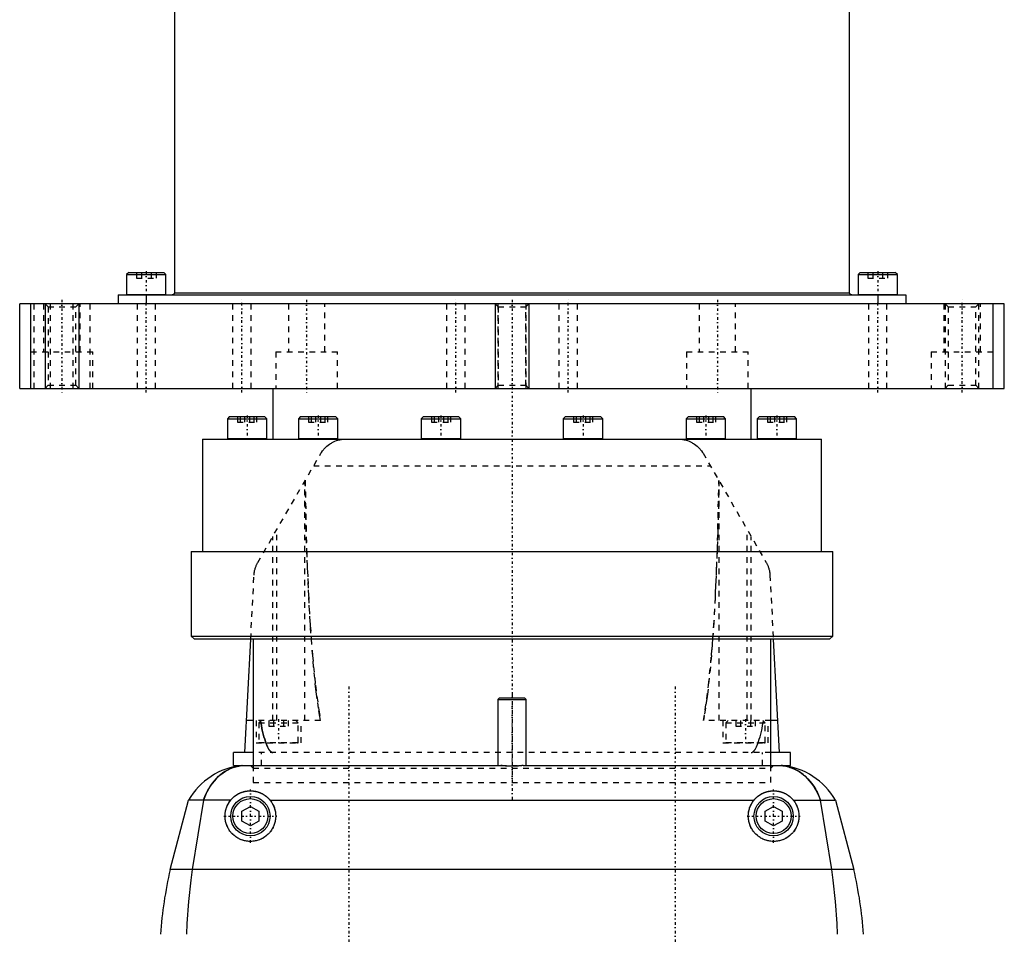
# Model space of a CAD drawing. Extents: x -88 to 88, y -489 to 213.
# Tile 4 of 5: x -88 to 88, y -112 to 51. Entities that reach past the tile are written whole.
import ezdxf

# ---------------------------------------------------------------- set-up
doc = ezdxf.new("R2010")
doc.units = 0
doc.linetypes.add('CENTER', pattern=[1.5, 0.45, -0.5, 0.05, -0.5])
doc.linetypes.add('DASHED', pattern=[2, 1, -1])
for name, color, linetype in [('AM_0', 7, 'CONTINUOUS'), ('AM_10', 7, 'CONTINUOUS'), ('AM_3', 7, 'DASHED'), ('AM_7', 7, 'CENTER')]:
    doc.layers.add(name, color=color, linetype=linetype)

msp = doc.modelspace()

# ---------------------------------------------------------------- linework, layer by layer
at = {"layer": 'AM_0', "color": 7, "linetype": 'CONTINUOUS'}
for p, q in [((-60, 168), (-60, 2)), ((60, 2), (60, 168)), ((-68.1, 5.6), (-68.5, 5.2)), ((-68.1, 5.6), (-61.9, 5.6)), ((-61.5, 5.2), (-61.9, 5.6)), ((61.9, 5.6), (61.5, 5.2)), ((61.9, 5.6), (68.1, 5.6)), ((68.5, 5.2), (68.1, 5.6)), ((-68.5, 5.2), (-68.5, 1.7)), ((-68.5, 5.2), (-61.5, 5.2)), ((-61.5, 1.7), (-61.5, 5.2)), ((61.5, 5.2), (61.5, 1.7)), ((61.5, 5.2), (68.5, 5.2)), ((68.5, 1.7), (68.5, 5.2)), ((-60, 2), (60, 2)), ((-87.5, -15), (-87.5, 0)), ((87.5, 0), (-87.5, 0)), ((-85.5, -15), (-85.5, 0)), ((-70, 1.6), (-70, 0)), ((-70, 1.6), (70, 1.6)), ((-68.5, 1.7), (-61.5, 1.7)), ((-65, 1.6), (-65, 0)), ((61.5, 1.7), (68.5, 1.7)), ((65, 1.6), (65, 0)), ((70, 1.6), (70, 0)), ((85.5, -15), (85.5, 0)), ((87.5, -15), (87.5, 0)), ((-87.5, -15), (87.5, -15)), ((-42.5, -15), (-42.5, -24)), ((42.5, -24), (42.5, -15)), ((-50.19, -20), (-50.59, -20.4)), ((-50.59, -20.4), (-50.59, -23.9)), ((-50.59, -20.4), (-43.59, -20.4)), ((-50.19, -20), (-43.99, -20)), ((-43.59, -20.4), (-43.99, -20)), ((-43.59, -23.9), (-43.59, -20.4)), ((-37.57, -20), (-37.97, -20.4)), ((-37.97, -20.4), (-37.97, -23.9)), ((-37.97, -20.4), (-30.97, -20.4)), ((-37.57, -20), (-31.37, -20)), ((-30.97, -20.4), (-31.37, -20)), ((-30.97, -23.9), (-30.97, -20.4)), ((-15.72, -20), (-16.12, -20.4)), ((-16.12, -20.4), (-16.12, -23.9)), ((-16.12, -20.4), (-9.12, -20.4)), ((-15.72, -20), (-9.52, -20)), ((-9.12, -20.4), (-9.52, -20)), ((-9.12, -23.9), (-9.12, -20.4)), ((9.52, -20), (9.12, -20.4)), ((9.12, -20.4), (9.12, -23.9)), ((9.12, -20.4), (16.12, -20.4)), ((9.52, -20), (15.72, -20)), ((16.12, -20.4), (15.72, -20)), ((16.12, -23.9), (16.12, -20.4)), ((31.37, -20), (30.97, -20.4)), ((30.97, -20.4), (30.97, -23.9)), ((30.97, -20.4), (37.97, -20.4)), ((31.37, -20), (37.57, -20)), ((37.97, -20.4), (37.57, -20)), ((37.97, -23.9), (37.97, -20.4)), ((43.99, -20), (43.59, -20.4)), ((43.59, -20.4), (43.59, -23.9)), ((43.59, -20.4), (50.59, -20.4)), ((43.99, -20), (50.19, -20)), ((50.59, -20.4), (50.19, -20)), ((50.59, -23.9), (50.59, -20.4)), ((-55, -24), (-55, -44)), ((-55, -24), (55, -24)), ((-50.59, -23.9), (-43.59, -23.9)), ((-37.97, -23.9), (-30.97, -23.9)), ((-16.12, -23.9), (-9.12, -23.9)), ((9.12, -23.9), (16.12, -23.9)), ((30.97, -23.9), (37.97, -23.9)), ((43.59, -23.9), (50.59, -23.9)), ((55, -44), (55, -24)), ((-57, -44), (-57, -59)), ((-57, -44), (57, -44)), ((57, -59), (57, -44)), ((-57, -59), (-56.5, -59.5)), ((-57, -59), (57, -59)), ((-56.5, -59.5), (56.5, -59.5)), ((-46, -59.5), (-46, -82)), ((46, -82), (46, -59.5)), ((56.5, -59.5), (57, -59)), ((-47.5, -79.7), (-46.44, -59.56)), ((46.44, -59.56), (47.5, -79.7)), ((-2.2, -70), (-2.5, -70.3)), ((-2.2, -70), (2.2, -70)), ((2.5, -70.3), (2.2, -70)), ((-2.5, -70.3), (-2.5, -82)), ((-2.5, -70.3), (2.5, -70.3)), ((2.5, -82), (2.5, -70.3)), ((-46, -74), (-47.2, -74)), ((47.2, -74), (46, -74)), ((-49.5, -82), (-49.5, -79.7)), ((-46, -79.7), (-49.5, -79.7)), ((49.5, -79.7), (46, -79.7)), ((49.5, -82), (49.5, -79.7)), ((-49.5, -82), (-2, -82)), ((2, -82), (49.5, -82)), ((-60.75, -100.5), (-57.5, -88.15)), ((-49.98, -88.15), (-57.5, -88.15)), ((-54.85, -88.15), (-56.85, -100.5)), ((-43.02, -88.15), (43.02, -88.15)), ((49.98, -88.15), (57.5, -88.15)), ((56.85, -100.5), (54.85, -88.15)), ((57.5, -88.15), (60.75, -100.5)), ((-48, -90.13), (-46.5, -89.27)), ((-48, -91.87), (-48, -90.13)), ((-46.5, -89.27), (-45, -90.13)), ((-45, -90.13), (-45, -91.87)), ((45, -90.13), (46.5, -89.27)), ((45, -91.87), (45, -90.13)), ((46.5, -89.27), (48, -90.13)), ((48, -90.13), (48, -91.87)), ((-46.5, -92.73), (-48, -91.87)), ((-45, -91.87), (-46.5, -92.73)), ((46.5, -92.73), (45, -91.87)), ((48, -91.87), (46.5, -92.73)), ((60.75, -100.5), (-60.75, -100.5))]:
    msp.add_line(p, q, dxfattribs=at)
for points in [[(-60, 2, 0), (-60, 2, 0), (-60, 1.99, 0), (-60, 1.99, 0), (-60, 1.98, 0), (-60, 1.98, 0), (-60, 1.97, 0), (-60, 1.97, 0), (-60, 1.96, 0), (-60, 1.96, 0), (-60, 1.95, 0), (-60, 1.95, 0), (-60, 1.94, 0), (-60, 1.94, 0), (-60.01, 1.93, 0), (-60.01, 1.93, 0), (-60.01, 1.92, 0), (-60.01, 1.92, 0), (-60.01, 1.91, 0), (-60.01, 1.91, 0), (-60.01, 1.9, 0), (-60.01, 1.9, 0), (-60.01, 1.9, 0), (-60.01, 1.89, 0), (-60.02, 1.89, 0), (-60.02, 1.88, 0), (-60.02, 1.88, 0), (-60.02, 1.88, 0), (-60.02, 1.87, 0), (-60.02, 1.87, 0), (-60.03, 1.86, 0), (-60.03, 1.86, 0), (-60.03, 1.85, 0), (-60.03, 1.85, 0), (-60.03, 1.84, 0), (-60.03, 1.84, 0), (-60.04, 1.83, 0), (-60.04, 1.83, 0), (-60.04, 1.82, 0), (-60.04, 1.82, 0), (-60.05, 1.82, 0), (-60.05, 1.81, 0), (-60.05, 1.81, 0), (-60.05, 1.8, 0), (-60.06, 1.8, 0), (-60.06, 1.79, 0), (-60.06, 1.79, 0), (-60.06, 1.79, 0), (-60.06, 1.78, 0), (-60.07, 1.78, 0), (-60.07, 1.77, 0), (-60.07, 1.77, 0), (-60.08, 1.76, 0), (-60.08, 1.76, 0), (-60.08, 1.76, 0), (-60.08, 1.75, 0), (-60.09, 1.75, 0), (-60.09, 1.75, 0), (-60.1, 1.74, 0), (-60.1, 1.74, 0), (-60.1, 1.73, 0), (-60.11, 1.73, 0), (-60.11, 1.73, 0), (-60.11, 1.72, 0), (-60.12, 1.72, 0), (-60.12, 1.72, 0), (-60.12, 1.72, 0), (-60.12, 1.71, 0), (-60.13, 1.71, 0), (-60.13, 1.71, 0), (-60.13, 1.7, 0), (-60.14, 1.7, 0), (-60.14, 1.7, 0), (-60.15, 1.69, 0), (-60.15, 1.69, 0), (-60.15, 1.68, 0), (-60.16, 1.68, 0), (-60.16, 1.68, 0), (-60.16, 1.68, 0), (-60.17, 1.67, 0), (-60.17, 1.67, 0), (-60.18, 1.67, 0), (-60.18, 1.66, 0), (-60.19, 1.66, 0), (-60.19, 1.66, 0), (-60.19, 1.66, 0), (-60.2, 1.66, 0), (-60.22, 1.65, 0), (-60.25, 1.63, 0), (-60.28, 1.62, 0), (-60.3, 1.61, 0), (-60.31, 1.61, 0), (-60.35, 1.6, 0), (-60.38, 1.6, 0), (-60.4, 1.6, 0)], [(60.4, 1.6, 0), (60.38, 1.6, 0), (60.35, 1.6, 0), (60.31, 1.61, 0), (60.3, 1.61, 0), (60.28, 1.62, 0), (60.25, 1.63, 0), (60.22, 1.65, 0), (60.2, 1.66, 0), (60.19, 1.66, 0), (60.19, 1.66, 0), (60.19, 1.66, 0), (60.18, 1.66, 0), (60.18, 1.67, 0), (60.17, 1.67, 0), (60.17, 1.67, 0), (60.16, 1.68, 0), (60.16, 1.68, 0), (60.16, 1.68, 0), (60.15, 1.68, 0), (60.15, 1.69, 0), (60.15, 1.69, 0), (60.14, 1.7, 0), (60.14, 1.7, 0), (60.13, 1.7, 0), (60.13, 1.71, 0), (60.13, 1.71, 0), (60.12, 1.71, 0), (60.12, 1.72, 0), (60.12, 1.72, 0), (60.12, 1.72, 0), (60.11, 1.72, 0), (60.11, 1.73, 0), (60.11, 1.73, 0), (60.1, 1.73, 0), (60.1, 1.74, 0), (60.1, 1.74, 0), (60.09, 1.75, 0), (60.09, 1.75, 0), (60.08, 1.75, 0), (60.08, 1.76, 0), (60.08, 1.76, 0), (60.08, 1.76, 0), (60.07, 1.77, 0), (60.07, 1.77, 0), (60.07, 1.78, 0), (60.06, 1.78, 0), (60.06, 1.79, 0), (60.06, 1.79, 0), (60.06, 1.79, 0), (60.06, 1.8, 0), (60.05, 1.8, 0), (60.05, 1.81, 0), (60.05, 1.81, 0), (60.05, 1.82, 0), (60.04, 1.82, 0), (60.04, 1.82, 0), (60.04, 1.83, 0), (60.04, 1.83, 0), (60.03, 1.84, 0), (60.03, 1.84, 0), (60.03, 1.85, 0), (60.03, 1.85, 0), (60.03, 1.86, 0), (60.03, 1.86, 0), (60.02, 1.87, 0), (60.02, 1.87, 0), (60.02, 1.88, 0), (60.02, 1.88, 0), (60.02, 1.88, 0), (60.02, 1.89, 0), (60.01, 1.89, 0), (60.01, 1.9, 0), (60.01, 1.9, 0), (60.01, 1.9, 0), (60.01, 1.91, 0), (60.01, 1.91, 0), (60.01, 1.92, 0), (60.01, 1.92, 0), (60.01, 1.93, 0), (60.01, 1.93, 0), (60, 1.94, 0), (60, 1.94, 0), (60, 1.95, 0), (60, 1.95, 0), (60, 1.96, 0), (60, 1.96, 0), (60, 1.97, 0), (60, 1.97, 0), (60, 1.98, 0), (60, 1.98, 0), (60, 1.99, 0), (60, 1.99, 0), (60, 2, 0), (60, 2, 0)], [(-47.83, -82, 0), (-48.11, -82.04, 0), (-48.64, -82.13, 0), (-49.15, -82.26, 0), (-49.39, -82.34, 0), (-49.64, -82.42, 0), (-50.11, -82.61, 0), (-50.57, -82.83, 0), (-51.01, -83.08, 0), (-51.43, -83.36, 0), (-51.83, -83.67, 0), (-52.03, -83.83, 0), (-52.22, -84.01, 0), (-52.59, -84.38, 0), (-52.95, -84.78, 0), (-53.29, -85.21, 0), (-53.62, -85.68, 0), (-53.93, -86.18, 0), (-54.07, -86.44, 0), (-54.22, -86.7, 0), (-54.49, -87.26, 0), (-54.73, -87.85, 0), (-54.85, -88.15, 0)], [(2, -82, 0), (1.99, -82, 0), (1.96, -82.01, 0), (1.93, -82.01, 0), (1.92, -82.01, 0), (1.91, -82.01, 0), (1.88, -82.02, 0), (1.85, -82.02, 0), (1.82, -82.02, 0), (1.79, -82.03, 0), (1.77, -82.03, 0), (1.75, -82.03, 0), (1.74, -82.04, 0), (1.71, -82.04, 0), (1.67, -82.04, 0), (1.64, -82.05, 0), (1.61, -82.05, 0), (1.58, -82.05, 0), (1.56, -82.06, 0), (1.55, -82.06, 0), (1.51, -82.06, 0), (1.48, -82.07, 0), (1.46, -82.07, 0), (1.44, -82.07, 0), (1.41, -82.07, 0), (1.37, -82.08, 0), (1.35, -82.08, 0), (1.33, -82.08, 0), (1.3, -82.08, 0), (1.26, -82.09, 0), (1.22, -82.09, 0), (1.18, -82.09, 0), (1.14, -82.1, 0), (1.13, -82.1, 0), (1.11, -82.1, 0), (1.07, -82.1, 0), (1.03, -82.11, 0), (0.99, -82.11, 0), (0.95, -82.11, 0), (0.91, -82.12, 0), (0.88, -82.12, 0), (0.86, -82.12, 0), (0.82, -82.12, 0), (0.78, -82.12, 0), (0.74, -82.13, 0), (0.7, -82.13, 0), (0.66, -82.13, 0), (0.63, -82.13, 0), (0.61, -82.13, 0), (0.57, -82.13, 0), (0.53, -82.14, 0), (0.49, -82.14, 0), (0.44, -82.14, 0), (0.4, -82.14, 0), (0.38, -82.14, 0), (0.36, -82.14, 0), (0.32, -82.14, 0), (0.27, -82.14, 0), (0.23, -82.14, 0), (0.19, -82.14, 0), (0.15, -82.15, 0), (0.13, -82.15, 0), (0.1, -82.15, 0), (0.06, -82.15, 0), (0.02, -82.15, 0), (0, -82.15, 0), (-0.02, -82.15, 0), (-0.06, -82.15, 0), (-0.1, -82.15, 0), (-0.13, -82.15, 0), (-0.15, -82.15, 0), (-0.19, -82.14, 0), (-0.23, -82.14, 0), (-0.27, -82.14, 0), (-0.32, -82.14, 0), (-0.36, -82.14, 0), (-0.38, -82.14, 0), (-0.4, -82.14, 0), (-0.44, -82.14, 0), (-0.49, -82.14, 0), (-0.53, -82.14, 0), (-0.57, -82.13, 0), (-0.61, -82.13, 0), (-0.63, -82.13, 0), (-0.66, -82.13, 0), (-0.7, -82.13, 0), (-0.74, -82.13, 0), (-0.78, -82.12, 0), (-0.82, -82.12, 0), (-0.86, -82.12, 0), (-0.88, -82.12, 0), (-0.91, -82.12, 0), (-0.95, -82.11, 0), (-0.99, -82.11, 0), (-1.03, -82.11, 0), (-1.07, -82.1, 0), (-1.11, -82.1, 0), (-1.13, -82.1, 0), (-1.14, -82.1, 0), (-1.18, -82.09, 0), (-1.22, -82.09, 0), (-1.26, -82.09, 0), (-1.3, -82.08, 0), (-1.33, -82.08, 0), (-1.35, -82.08, 0), (-1.37, -82.08, 0), (-1.41, -82.07, 0), (-1.44, -82.07, 0), (-1.46, -82.07, 0), (-1.48, -82.07, 0), (-1.51, -82.06, 0), (-1.55, -82.06, 0), (-1.56, -82.06, 0), (-1.58, -82.05, 0), (-1.61, -82.05, 0), (-1.64, -82.05, 0), (-1.67, -82.04, 0), (-1.71, -82.04, 0), (-1.74, -82.04, 0), (-1.75, -82.03, 0), (-1.77, -82.03, 0), (-1.79, -82.03, 0), (-1.82, -82.02, 0), (-1.85, -82.02, 0), (-1.88, -82.02, 0), (-1.91, -82.01, 0), (-1.92, -82.01, 0), (-1.93, -82.01, 0), (-1.96, -82.01, 0), (-1.99, -82, 0), (-2, -82, 0)], [(54.85, -88.15, 0), (54.73, -87.84, 0), (54.48, -87.24, 0), (54.2, -86.67, 0), (54.05, -86.4, 0), (53.9, -86.13, 0), (53.59, -85.63, 0), (53.25, -85.16, 0), (52.9, -84.71, 0), (52.53, -84.31, 0), (52.14, -83.93, 0), (51.94, -83.76, 0), (51.74, -83.59, 0), (51.33, -83.29, 0), (50.9, -83.01, 0), (50.46, -82.77, 0), (50.01, -82.56, 0), (49.54, -82.39, 0), (49.31, -82.31, 0), (49.07, -82.24, 0), (48.58, -82.12, 0), (48.09, -82.03, 0), (47.83, -82, 0)], [(-49.98, -88.15, 0), (-49.96, -88.12, 0), (-49.91, -88.07, 0), (-49.87, -88.01, 0), (-49.84, -87.99, 0), (-49.82, -87.96, 0), (-49.77, -87.91, 0), (-49.72, -87.86, 0), (-49.67, -87.81, 0), (-49.62, -87.76, 0), (-49.57, -87.71, 0), (-49.55, -87.69, 0), (-49.52, -87.66, 0), (-49.47, -87.62, 0), (-49.42, -87.57, 0), (-49.36, -87.53, 0), (-49.31, -87.48, 0), (-49.25, -87.44, 0), (-49.23, -87.42, 0), (-49.2, -87.4, 0), (-49.14, -87.36, 0), (-49.08, -87.32, 0), (-49.05, -87.3, 0), (-49.03, -87.28, 0), (-48.97, -87.24, 0), (-48.9, -87.2, 0), (-48.87, -87.18, 0), (-48.84, -87.16, 0), (-48.78, -87.12, 0), (-48.72, -87.08, 0), (-48.65, -87.05, 0), (-48.59, -87.01, 0), (-48.52, -86.98, 0), (-48.49, -86.96, 0), (-48.45, -86.95, 0), (-48.38, -86.91, 0), (-48.31, -86.88, 0), (-48.25, -86.85, 0), (-48.17, -86.82, 0), (-48.1, -86.8, 0), (-48.07, -86.78, 0), (-48.03, -86.77, 0), (-47.96, -86.74, 0), (-47.89, -86.72, 0), (-47.81, -86.7, 0), (-47.74, -86.67, 0), (-47.67, -86.65, 0), (-47.63, -86.64, 0), (-47.59, -86.63, 0), (-47.52, -86.62, 0), (-47.44, -86.6, 0), (-47.37, -86.58, 0), (-47.29, -86.57, 0), (-47.22, -86.56, 0), (-47.18, -86.55, 0), (-47.14, -86.55, 0), (-47.07, -86.54, 0), (-46.99, -86.53, 0), (-46.91, -86.52, 0), (-46.84, -86.51, 0), (-46.76, -86.51, 0), (-46.72, -86.51, 0), (-46.69, -86.5, 0), (-46.61, -86.5, 0), (-46.54, -86.5, 0), (-46.5, -86.5, 0), (-46.46, -86.5, 0), (-46.39, -86.5, 0), (-46.31, -86.5, 0), (-46.28, -86.51, 0), (-46.24, -86.51, 0), (-46.16, -86.51, 0), (-46.09, -86.52, 0), (-46.01, -86.53, 0), (-45.93, -86.54, 0), (-45.86, -86.55, 0), (-45.82, -86.55, 0), (-45.78, -86.56, 0), (-45.71, -86.57, 0), (-45.63, -86.58, 0), (-45.56, -86.6, 0), (-45.48, -86.62, 0), (-45.41, -86.63, 0), (-45.37, -86.64, 0), (-45.33, -86.65, 0), (-45.26, -86.67, 0), (-45.19, -86.7, 0), (-45.11, -86.72, 0), (-45.04, -86.74, 0), (-44.97, -86.77, 0), (-44.93, -86.78, 0), (-44.9, -86.8, 0), (-44.83, -86.82, 0), (-44.75, -86.85, 0), (-44.69, -86.88, 0), (-44.62, -86.91, 0), (-44.55, -86.95, 0), (-44.51, -86.96, 0), (-44.48, -86.98, 0), (-44.41, -87.01, 0), (-44.35, -87.05, 0), (-44.28, -87.08, 0), (-44.22, -87.12, 0), (-44.16, -87.16, 0), (-44.13, -87.18, 0), (-44.1, -87.2, 0), (-44.03, -87.24, 0), (-43.97, -87.28, 0), (-43.95, -87.3, 0), (-43.92, -87.32, 0), (-43.86, -87.36, 0), (-43.8, -87.4, 0), (-43.77, -87.42, 0), (-43.75, -87.44, 0), (-43.69, -87.48, 0), (-43.64, -87.53, 0), (-43.58, -87.57, 0), (-43.53, -87.62, 0), (-43.48, -87.66, 0), (-43.45, -87.69, 0), (-43.43, -87.71, 0), (-43.38, -87.76, 0), (-43.33, -87.81, 0), (-43.28, -87.86, 0), (-43.23, -87.91, 0), (-43.18, -87.96, 0), (-43.16, -87.99, 0), (-43.13, -88.01, 0), (-43.09, -88.07, 0), (-43.04, -88.12, 0), (-43.02, -88.15, 0)], [(43.02, -88.15, 0), (43.04, -88.12, 0), (43.09, -88.07, 0), (43.13, -88.01, 0), (43.16, -87.99, 0), (43.18, -87.96, 0), (43.23, -87.91, 0), (43.28, -87.86, 0), (43.33, -87.81, 0), (43.38, -87.76, 0), (43.43, -87.71, 0), (43.45, -87.69, 0), (43.48, -87.66, 0), (43.53, -87.62, 0), (43.58, -87.57, 0), (43.64, -87.53, 0), (43.69, -87.48, 0), (43.75, -87.44, 0), (43.77, -87.42, 0), (43.8, -87.4, 0), (43.86, -87.36, 0), (43.92, -87.32, 0), (43.95, -87.3, 0), (43.97, -87.28, 0), (44.03, -87.24, 0), (44.1, -87.2, 0), (44.13, -87.18, 0), (44.16, -87.16, 0), (44.22, -87.12, 0), (44.28, -87.08, 0), (44.35, -87.05, 0), (44.41, -87.01, 0), (44.48, -86.98, 0), (44.51, -86.96, 0), (44.55, -86.95, 0), (44.62, -86.91, 0), (44.69, -86.88, 0), (44.75, -86.85, 0), (44.83, -86.82, 0), (44.9, -86.8, 0), (44.93, -86.78, 0), (44.97, -86.77, 0), (45.04, -86.74, 0), (45.11, -86.72, 0), (45.19, -86.7, 0), (45.26, -86.67, 0), (45.33, -86.65, 0), (45.37, -86.64, 0), (45.41, -86.63, 0), (45.48, -86.62, 0), (45.56, -86.6, 0), (45.63, -86.58, 0), (45.71, -86.57, 0), (45.78, -86.56, 0), (45.82, -86.55, 0), (45.86, -86.55, 0), (45.93, -86.54, 0), (46.01, -86.53, 0), (46.09, -86.52, 0), (46.16, -86.51, 0), (46.24, -86.51, 0), (46.28, -86.51, 0), (46.31, -86.5, 0), (46.39, -86.5, 0), (46.46, -86.5, 0), (46.5, -86.5, 0), (46.54, -86.5, 0), (46.61, -86.5, 0), (46.69, -86.5, 0), (46.72, -86.51, 0), (46.76, -86.51, 0), (46.84, -86.51, 0), (46.91, -86.52, 0), (46.99, -86.53, 0), (47.07, -86.54, 0), (47.14, -86.55, 0), (47.18, -86.55, 0), (47.22, -86.56, 0), (47.29, -86.57, 0), (47.37, -86.58, 0), (47.44, -86.6, 0), (47.52, -86.62, 0), (47.59, -86.63, 0), (47.63, -86.64, 0), (47.67, -86.65, 0), (47.74, -86.67, 0), (47.81, -86.7, 0), (47.89, -86.72, 0), (47.96, -86.74, 0), (48.03, -86.77, 0), (48.07, -86.78, 0), (48.1, -86.8, 0), (48.17, -86.82, 0), (48.25, -86.85, 0), (48.31, -86.88, 0), (48.38, -86.91, 0), (48.45, -86.95, 0), (48.49, -86.96, 0), (48.52, -86.98, 0), (48.59, -87.01, 0), (48.65, -87.05, 0), (48.72, -87.08, 0), (48.78, -87.12, 0), (48.84, -87.16, 0), (48.87, -87.18, 0), (48.9, -87.2, 0), (48.97, -87.24, 0), (49.03, -87.28, 0), (49.05, -87.3, 0), (49.08, -87.32, 0), (49.14, -87.36, 0), (49.2, -87.4, 0), (49.23, -87.42, 0), (49.25, -87.44, 0), (49.31, -87.48, 0), (49.36, -87.53, 0), (49.42, -87.57, 0), (49.47, -87.62, 0), (49.52, -87.66, 0), (49.55, -87.69, 0), (49.57, -87.71, 0), (49.62, -87.76, 0), (49.67, -87.81, 0), (49.72, -87.86, 0), (49.77, -87.91, 0), (49.82, -87.96, 0), (49.84, -87.99, 0), (49.87, -88.01, 0), (49.91, -88.07, 0), (49.96, -88.12, 0), (49.98, -88.15, 0)], [(-43.02, -88.15, 0), (-42.96, -88.22, 0), (-42.85, -88.37, 0), (-42.74, -88.53, 0), (-42.69, -88.61, 0), (-42.64, -88.69, 0), (-42.55, -88.85, 0), (-42.46, -89.02, 0), (-42.38, -89.19, 0), (-42.31, -89.36, 0), (-42.24, -89.54, 0), (-42.21, -89.63, 0), (-42.19, -89.72, 0), (-42.14, -89.9, 0), (-42.09, -90.08, 0), (-42.06, -90.27, 0), (-42.03, -90.45, 0), (-42.01, -90.64, 0), (-42.01, -90.73, 0), (-42, -90.83, 0), (-42, -91.02, 0), (-42, -91.2, 0), (-42.01, -91.3, 0), (-42.02, -91.39, 0), (-42.04, -91.58, 0), (-42.07, -91.77, 0), (-42.08, -91.86, 0), (-42.1, -91.95, 0), (-42.14, -92.13, 0), (-42.2, -92.31, 0), (-42.25, -92.49, 0), (-42.32, -92.67, 0), (-42.39, -92.84, 0), (-42.43, -92.93, 0), (-42.47, -93.01, 0), (-42.56, -93.18, 0), (-42.66, -93.34, 0), (-42.76, -93.5, 0), (-42.87, -93.65, 0), (-42.98, -93.8, 0), (-43.04, -93.88, 0), (-43.1, -93.95, 0), (-43.23, -94.09, 0), (-43.36, -94.22, 0), (-43.49, -94.35, 0), (-43.64, -94.47, 0), (-43.78, -94.59, 0), (-43.86, -94.64, 0), (-43.94, -94.7, 0), (-44.09, -94.8, 0), (-44.25, -94.9, 0), (-44.42, -94.99, 0), (-44.59, -95.07, 0), (-44.76, -95.15, 0), (-44.85, -95.19, 0), (-44.93, -95.22, 0), (-45.11, -95.28, 0), (-45.29, -95.34, 0), (-45.47, -95.38, 0), (-45.66, -95.42, 0), (-45.84, -95.45, 0), (-45.94, -95.46, 0), (-46.03, -95.48, 0), (-46.22, -95.49, 0), (-46.41, -95.5, 0), (-46.5, -95.5, 0), (-46.59, -95.5, 0), (-46.78, -95.49, 0), (-46.97, -95.48, 0), (-47.06, -95.46, 0), (-47.16, -95.45, 0), (-47.34, -95.42, 0), (-47.53, -95.38, 0), (-47.71, -95.34, 0), (-47.89, -95.28, 0), (-48.07, -95.22, 0), (-48.15, -95.19, 0), (-48.24, -95.15, 0), (-48.41, -95.07, 0), (-48.58, -94.99, 0), (-48.75, -94.9, 0), (-48.91, -94.8, 0), (-49.06, -94.7, 0), (-49.14, -94.64, 0), (-49.22, -94.59, 0), (-49.36, -94.47, 0), (-49.51, -94.35, 0), (-49.64, -94.22, 0), (-49.77, -94.09, 0), (-49.9, -93.95, 0), (-49.96, -93.88, 0), (-50.02, -93.8, 0), (-50.13, -93.65, 0), (-50.24, -93.5, 0), (-50.34, -93.34, 0), (-50.44, -93.18, 0), (-50.53, -93.01, 0), (-50.57, -92.93, 0), (-50.61, -92.84, 0), (-50.68, -92.67, 0), (-50.75, -92.49, 0), (-50.8, -92.31, 0), (-50.86, -92.13, 0), (-50.9, -91.95, 0), (-50.92, -91.86, 0), (-50.93, -91.77, 0), (-50.96, -91.58, 0), (-50.98, -91.39, 0), (-50.99, -91.3, 0), (-51, -91.2, 0), (-51, -91.02, 0), (-51, -90.83, 0), (-50.99, -90.73, 0), (-50.99, -90.64, 0), (-50.97, -90.45, 0), (-50.94, -90.27, 0), (-50.91, -90.08, 0), (-50.86, -89.9, 0), (-50.81, -89.72, 0), (-50.79, -89.63, 0), (-50.76, -89.54, 0), (-50.69, -89.36, 0), (-50.62, -89.19, 0), (-50.54, -89.02, 0), (-50.45, -88.85, 0), (-50.36, -88.69, 0), (-50.31, -88.61, 0), (-50.26, -88.53, 0), (-50.15, -88.37, 0), (-50.04, -88.22, 0), (-49.98, -88.15, 0)], [(49.98, -88.15, 0), (50.04, -88.22, 0), (50.15, -88.37, 0), (50.26, -88.53, 0), (50.31, -88.61, 0), (50.36, -88.69, 0), (50.45, -88.85, 0), (50.54, -89.02, 0), (50.62, -89.19, 0), (50.69, -89.36, 0), (50.76, -89.54, 0), (50.79, -89.63, 0), (50.81, -89.72, 0), (50.86, -89.9, 0), (50.91, -90.08, 0), (50.94, -90.27, 0), (50.97, -90.45, 0), (50.99, -90.64, 0), (50.99, -90.73, 0), (51, -90.83, 0), (51, -91.02, 0), (51, -91.2, 0), (50.99, -91.3, 0), (50.98, -91.39, 0), (50.96, -91.58, 0), (50.93, -91.77, 0), (50.92, -91.86, 0), (50.9, -91.95, 0), (50.86, -92.13, 0), (50.8, -92.31, 0), (50.75, -92.49, 0), (50.68, -92.67, 0), (50.61, -92.84, 0), (50.57, -92.93, 0), (50.53, -93.01, 0), (50.44, -93.18, 0), (50.34, -93.34, 0), (50.24, -93.5, 0), (50.13, -93.65, 0), (50.02, -93.8, 0), (49.96, -93.88, 0), (49.9, -93.95, 0), (49.77, -94.09, 0), (49.64, -94.22, 0), (49.51, -94.35, 0), (49.36, -94.47, 0), (49.22, -94.59, 0), (49.14, -94.64, 0), (49.06, -94.7, 0), (48.91, -94.8, 0), (48.75, -94.9, 0), (48.58, -94.99, 0), (48.41, -95.07, 0), (48.24, -95.15, 0), (48.15, -95.19, 0), (48.07, -95.22, 0), (47.89, -95.28, 0), (47.71, -95.34, 0), (47.53, -95.38, 0), (47.34, -95.42, 0), (47.16, -95.45, 0), (47.06, -95.46, 0), (46.97, -95.48, 0), (46.78, -95.49, 0), (46.59, -95.5, 0), (46.5, -95.5, 0), (46.41, -95.5, 0), (46.22, -95.49, 0), (46.03, -95.48, 0), (45.94, -95.46, 0), (45.84, -95.45, 0), (45.66, -95.42, 0), (45.47, -95.38, 0), (45.29, -95.34, 0), (45.11, -95.28, 0), (44.93, -95.22, 0), (44.85, -95.19, 0), (44.76, -95.15, 0), (44.59, -95.07, 0), (44.42, -94.99, 0), (44.25, -94.9, 0), (44.09, -94.8, 0), (43.94, -94.7, 0), (43.86, -94.64, 0), (43.78, -94.59, 0), (43.64, -94.47, 0), (43.49, -94.35, 0), (43.36, -94.22, 0), (43.23, -94.09, 0), (43.1, -93.95, 0), (43.04, -93.88, 0), (42.98, -93.8, 0), (42.87, -93.65, 0), (42.76, -93.5, 0), (42.66, -93.34, 0), (42.56, -93.18, 0), (42.47, -93.01, 0), (42.43, -92.93, 0), (42.39, -92.84, 0), (42.32, -92.67, 0), (42.25, -92.49, 0), (42.2, -92.31, 0), (42.14, -92.13, 0), (42.1, -91.95, 0), (42.08, -91.86, 0), (42.07, -91.77, 0), (42.04, -91.58, 0), (42.02, -91.39, 0), (42.01, -91.3, 0), (42, -91.2, 0), (42, -91.02, 0), (42, -90.83, 0), (42.01, -90.73, 0), (42.01, -90.64, 0), (42.03, -90.45, 0), (42.06, -90.27, 0), (42.09, -90.08, 0), (42.14, -89.9, 0), (42.19, -89.72, 0), (42.21, -89.63, 0), (42.24, -89.54, 0), (42.31, -89.36, 0), (42.38, -89.19, 0), (42.46, -89.02, 0), (42.55, -88.85, 0), (42.64, -88.69, 0), (42.69, -88.61, 0), (42.74, -88.53, 0), (42.85, -88.37, 0), (42.96, -88.22, 0), (43.02, -88.15, 0)], [(-56.85, -100.5, 0), (-57.09, -102.39, 0), (-57.49, -106.2, 0), (-57.77, -110.06, 0), (-57.87, -112, 0)], [(57.87, -112, 0), (57.77, -110.06, 0), (57.49, -106.2, 0), (57.09, -102.39, 0), (56.85, -100.5, 0)]]:
    msp.add_polyline3d(points, dxfattribs=at)
for centre, radius in [((-46.5, -91), 3.5), ((46.5, -91), 3.5), ((-46.5, -91), 3.1), ((46.5, -91), 3.1)]:
    msp.add_circle(centre, radius, dxfattribs=at)
for centre, radius, start, end in [((-68.4, 1.7), 0.1, 180, 270), ((-61.6, 1.7), 0.1, 270, 0), ((61.6, 1.7), 0.1, 180, 270), ((68.4, 1.7), 0.1, 270, 0), ((-50.49, -23.9), 0.1, 180, 270), ((-43.69, -23.9), 0.1, 270, 0), ((-37.87, -23.9), 0.1, 180, 270), ((-31.07, -23.9), 0.1, 270, 0), ((-16.02, -23.9), 0.1, 180, 270), ((-9.22, -23.9), 0.1, 270, 0), ((9.22, -23.9), 0.1, 180, 270), ((16.02, -23.9), 0.1, 270, 0), ((31.07, -23.9), 0.1, 180, 270), ((37.87, -23.9), 0.1, 270, 0), ((43.69, -23.9), 0.1, 180, 270), ((50.49, -23.9), 0.1, 270, 0), ((-46.69, -94.43), 12.5, 96.0022, 149.8333), ((46.69, -94.43), 12.5, 30.1667, 83.9978), ((12.3, -117.5), 75, 166.8997, 175.7952), ((-12.3, -117.5), 75, 4.2048, 13.1003)]:
    msp.add_arc(centre, radius, start, end, dxfattribs=at)
at = {"layer": 'AM_10', "color": 7, "linetype": 'CONTINUOUS'}
for p, q in [((-83, 0), (-83, -15)), ((-77, 0), (-77, -15)), ((-3, 0), (-3, -15)), ((3, 0), (3, -15))]:
    msp.add_line(p, q, dxfattribs=at)
at = {"layer": 'AM_3', "color": 6, "linetype": 'DASHED'}
for p, q in [((-66.73, 5.6), (-66.73, 4.6)), ((-65.87, 5.6), (-65.87, 4.6)), ((-64.13, 5.6), (-64.13, 4.6)), ((-63.27, 5.6), (-63.27, 4.6)), ((63.27, 5.6), (63.27, 4.6)), ((64.13, 5.6), (64.13, 4.6)), ((65.87, 5.6), (65.87, 4.6)), ((66.73, 5.6), (66.73, 4.6)), ((-66.73, 4.6), (-63.27, 4.6)), ((63.27, 4.6), (66.73, 4.6)), ((-85, 0), (-85, -15)), ((-83.25, 0), (-83.25, -8.5)), ((-83, 0), (-82.46, -0.54)), ((-82, -15), (-82, 0)), ((-78, -15), (-78, 0)), ((-77.54, -0.54), (-77, 0)), ((-76.75, -8.5), (-76.75, 0)), ((-75, -15), (-75, 0)), ((-66.65, 0), (-66.65, -15)), ((-63.35, -15), (-63.35, 0)), ((-49.65, 0), (-49.65, -15)), ((-46.35, -15), (-46.35, 0)), ((-39.75, 0), (-39.75, -8.5)), ((-33.25, -8.5), (-33.25, 0)), ((-11.65, 0), (-11.65, -15)), ((-8.35, -15), (-8.35, 0)), ((-3, 0), (-2.46, -0.54)), ((-2.5, 0), (-2.5, -15)), ((2.46, -0.54), (3, 0)), ((2.5, -15), (2.5, 0)), ((8.35, 0), (8.35, -15)), ((11.65, -15), (11.65, 0)), ((33.25, 0), (33.25, -8.5)), ((39.75, -8.5), (39.75, 0)), ((63.35, 0), (63.35, -15)), ((66.65, -15), (66.65, 0)), ((76.75, 0), (76.75, -8.5)), ((77, 0), (77, -15)), ((77, 0), (77.54, -0.54)), ((82.46, -0.54), (83, 0)), ((83, -15), (83, 0)), ((83.25, -8.5), (83.25, 0)), ((-82.46, -0.54), (-82.46, -14.46)), ((-82.46, -0.54), (-77.54, -0.54)), ((-77.54, -14.46), (-77.54, -0.54)), ((-2.46, -0.54), (-2.46, -14.46)), ((-2.46, -0.54), (2.46, -0.54)), ((2.46, -14.46), (2.46, -0.54)), ((77.54, -0.54), (77.54, -14.46)), ((77.54, -0.54), (82.46, -0.54)), ((82.46, -14.46), (82.46, -0.54)), ((-85.5, -8.5), (-74.5, -8.5)), ((-74.5, -15), (-74.5, -8.5)), ((-42, -8.5), (-42, -15)), ((-42, -8.5), (-31, -8.5)), ((-31, -15), (-31, -8.5)), ((31, -8.5), (31, -15)), ((31, -8.5), (42, -8.5)), ((42, -15), (42, -8.5)), ((74.5, -8.5), (74.5, -15)), ((74.5, -8.5), (85.5, -8.5)), ((-82.46, -14.46), (-83, -15)), ((-82.46, -14.46), (-77.54, -14.46)), ((-77, -15), (-77.54, -14.46)), ((-2.46, -14.46), (-3, -15)), ((-2.46, -14.46), (2.46, -14.46)), ((3, -15), (2.46, -14.46)), ((77.54, -14.46), (77, -15)), ((77.54, -14.46), (82.46, -14.46)), ((83, -15), (82.46, -14.46)), ((-48.76, -20), (-48.76, -21)), ((-48.76, -21), (-45.42, -21)), ((-48.31, -20), (-48.31, -21)), ((-47.54, -20), (-47.54, -21)), ((-46.64, -20), (-46.64, -21)), ((-45.86, -20), (-45.86, -21)), ((-45.42, -20), (-45.42, -21)), ((-36.14, -20), (-36.14, -21)), ((-36.14, -21), (-32.8, -21)), ((-35.7, -20), (-35.7, -21)), ((-34.92, -20), (-34.92, -21)), ((-34.02, -20), (-34.02, -21)), ((-33.25, -20), (-33.25, -21)), ((-32.8, -20), (-32.8, -21)), ((-14.29, -20), (-14.29, -21)), ((-14.29, -21), (-10.94, -21)), ((-13.84, -20), (-13.84, -21)), ((-13.07, -20), (-13.07, -21)), ((-12.17, -20), (-12.17, -21)), ((-11.39, -20), (-11.39, -21)), ((-10.94, -20), (-10.94, -21)), ((10.94, -20), (10.94, -21)), ((10.94, -21), (14.29, -21)), ((11.39, -20), (11.39, -21)), ((12.17, -20), (12.17, -21)), ((13.07, -20), (13.07, -21)), ((13.84, -20), (13.84, -21)), ((14.29, -20), (14.29, -21)), ((32.8, -20), (32.8, -21)), ((32.8, -21), (36.14, -21)), ((33.25, -20), (33.25, -21)), ((34.02, -20), (34.02, -21)), ((34.92, -20), (34.92, -21)), ((35.7, -20), (35.7, -21)), ((36.14, -20), (36.14, -21)), ((45.42, -20), (45.42, -21)), ((45.42, -21), (48.76, -21)), ((45.86, -20), (45.86, -21)), ((46.64, -20), (46.64, -21)), ((47.54, -20), (47.54, -21)), ((48.31, -20), (48.31, -21)), ((48.76, -20), (48.76, -21)), ((-45.19, -45.95), (-33.95, -26.5)), ((33.95, -26.5), (45.19, -45.95)), ((-35.25, -28.75), (35.25, -28.75)), ((-36.8, -74), (-36.8, -31.44)), ((-36.77, -31.38), (-36.5, -44.02)), ((36.5, -44.02), (36.77, -31.38)), ((36.8, -74), (36.8, -31.44)), ((-41.8, -74), (-41.8, -40.09)), ((41.8, -74), (41.8, -40.09)), ((-42.5, -74), (-42.5, -41.3)), ((42.5, -74), (42.5, -41.3)), ((-46.44, -59.56), (-45.85, -48.21)), ((45.85, -48.21), (46.44, -59.56)), ((-34.03, -74), (-46, -74)), ((-45.5, -74), (-45.5, -78)), ((-44.6, -74), (-45, -74.4)), ((-45, -74.4), (-45, -77.9)), ((-45, -74.4), (-38, -74.4)), ((-43.23, -74), (-43.23, -75)), ((-43.23, -75), (-39.77, -75)), ((-42.37, -74), (-42.37, -75)), ((-40.63, -74), (-40.63, -75)), ((-39.77, -74), (-39.77, -75)), ((-38, -74.4), (-38.4, -74)), ((-38, -77.9), (-38, -74.4)), ((-37.5, -78), (-37.5, -74)), ((46, -74), (34.03, -74)), ((37.5, -74), (37.5, -78)), ((38.4, -74), (38, -74.4)), ((38, -74.4), (38, -77.9)), ((38, -74.4), (45, -74.4)), ((39.77, -74), (39.77, -75)), ((39.77, -75), (43.23, -75)), ((40.63, -74), (40.63, -75)), ((42.37, -74), (42.37, -75)), ((43.23, -74), (43.23, -75)), ((45, -74.4), (44.6, -74)), ((45, -77.9), (45, -74.4)), ((45.5, -78), (45.5, -74)), ((-45.5, -78), (-37.5, -78)), ((-45, -77.9), (-38, -77.9)), ((37.5, -78), (45.5, -78)), ((38, -77.9), (45, -77.9)), ((46, -79.7), (-46, -79.7)), ((-44.5, -82), (-44.5, -79.7)), ((44.5, -82), (44.5, -79.7)), ((-46.5, -82), (-46, -82.5)), ((-46, -82), (-46, -85)), ((-2, -82), (2, -82)), ((46, -82.5), (46.5, -82)), ((46, -85), (46, -82)), ((-46, -82.5), (46, -82.5)), ((-46, -85), (46, -85)), ((-46, -85), (46, -85))]:
    msp.add_line(p, q, dxfattribs=at)
for points in [[(-33.95, -26.5, 0), (-33.87, -26.38, 0), (-33.7, -26.13, 0), (-33.52, -25.9, 0), (-33.42, -25.78, 0), (-33.32, -25.67, 0), (-33.11, -25.46, 0), (-32.89, -25.26, 0), (-32.67, -25.08, 0), (-32.45, -24.92, 0), (-32.23, -24.78, 0), (-32.11, -24.71, 0), (-31.99, -24.64, 0), (-31.74, -24.51, 0), (-31.48, -24.39, 0), (-31.21, -24.29, 0), (-30.93, -24.2, 0), (-30.77, -24.16, 0), (-30.72, -24.15, 0), (-30.67, -24.14, 0), (-30.65, -24.13, 0), (-30.62, -24.12, 0), (-30.57, -24.11, 0), (-30.53, -24.1, 0), (-30.5, -24.1, 0), (-30.48, -24.09, 0), (-30.43, -24.09, 0), (-30.38, -24.08, 0), (-30.35, -24.07, 0), (-30.33, -24.07, 0), (-30.28, -24.06, 0), (-30.23, -24.05, 0), (-30.18, -24.05, 0), (-30.13, -24.04, 0), (-30.08, -24.03, 0), (-30.06, -24.03, 0), (-30.03, -24.03, 0), (-29.98, -24.02, 0), (-29.93, -24.02, 0), (-29.88, -24.01, 0), (-29.83, -24.01, 0), (-29.78, -24.01, 0), (-29.75, -24.01, 0), (-29.73, -24, 0), (-29.68, -24, 0), (-29.63, -24, 0), (-29.6, -24, 0)], [(29.6, -24, 0), (29.63, -24, 0), (29.68, -24, 0), (29.73, -24, 0), (29.75, -24.01, 0), (29.78, -24.01, 0), (29.83, -24.01, 0), (29.88, -24.01, 0), (29.93, -24.02, 0), (29.98, -24.02, 0), (30.03, -24.03, 0), (30.06, -24.03, 0), (30.08, -24.03, 0), (30.13, -24.04, 0), (30.18, -24.05, 0), (30.23, -24.05, 0), (30.28, -24.06, 0), (30.33, -24.07, 0), (30.35, -24.07, 0), (30.38, -24.08, 0), (30.43, -24.09, 0), (30.48, -24.09, 0), (30.5, -24.1, 0), (30.53, -24.1, 0), (30.57, -24.11, 0), (30.62, -24.12, 0), (30.65, -24.13, 0), (30.67, -24.14, 0), (30.72, -24.15, 0), (30.77, -24.16, 0), (30.93, -24.2, 0), (31.21, -24.29, 0), (31.48, -24.39, 0), (31.74, -24.51, 0), (31.99, -24.64, 0), (32.11, -24.71, 0), (32.23, -24.78, 0), (32.45, -24.92, 0), (32.67, -25.08, 0), (32.89, -25.26, 0), (33.11, -25.46, 0), (33.32, -25.67, 0), (33.42, -25.78, 0), (33.52, -25.9, 0), (33.7, -26.13, 0), (33.87, -26.38, 0), (33.95, -26.5, 0)], [(-34.03, -74, 0), (-34.15, -73.31, 0), (-34.39, -71.82, 0), (-34.62, -70.19, 0), (-34.74, -69.32, 0), (-34.85, -68.42, 0), (-35.06, -66.52, 0), (-35.27, -64.49, 0), (-35.9, -56.49, 0), (-36.61, -40.24, 0), (-36.77, -31.38, 0)], [(36.77, -31.38, 0), (36.61, -40.24, 0), (35.9, -56.49, 0), (35.27, -64.49, 0), (35.06, -66.52, 0), (34.85, -68.42, 0), (34.74, -69.32, 0), (34.62, -70.19, 0), (34.39, -71.82, 0), (34.15, -73.31, 0), (34.03, -74, 0)], [(-36.5, -44.02, 0), (-36.39, -46.8, 0), (-36.15, -52.14, 0), (-35.85, -57.16, 0), (-35.69, -59.53, 0)], [(35.69, -59.53, 0), (35.85, -57.16, 0), (36.15, -52.14, 0), (36.39, -46.8, 0), (36.5, -44.02, 0)], [(-45.85, -48.21, 0), (-45.85, -48.15, 0), (-45.84, -48.02, 0), (-45.82, -47.88, 0), (-45.82, -47.82, 0), (-45.81, -47.75, 0), (-45.79, -47.62, 0), (-45.76, -47.49, 0), (-45.74, -47.36, 0), (-45.7, -47.23, 0), (-45.67, -47.1, 0), (-45.65, -47.04, 0), (-45.63, -46.98, 0), (-45.59, -46.85, 0), (-45.55, -46.73, 0), (-45.5, -46.6, 0), (-45.45, -46.48, 0), (-45.4, -46.36, 0), (-45.37, -46.3, 0), (-45.34, -46.24, 0), (-45.28, -46.12, 0), (-45.22, -46.01, 0), (-45.19, -45.95, 0)], [(45.19, -45.95, 0), (45.22, -46.01, 0), (45.28, -46.12, 0), (45.34, -46.24, 0), (45.37, -46.3, 0), (45.4, -46.36, 0), (45.45, -46.48, 0), (45.5, -46.6, 0), (45.55, -46.73, 0), (45.59, -46.85, 0), (45.63, -46.98, 0), (45.65, -47.04, 0), (45.67, -47.1, 0), (45.7, -47.23, 0), (45.74, -47.36, 0), (45.76, -47.49, 0), (45.79, -47.62, 0), (45.81, -47.75, 0), (45.82, -47.82, 0), (45.82, -47.88, 0), (45.84, -48.02, 0), (45.85, -48.15, 0), (45.85, -48.21, 0)], [(-35.69, -59.53, 0), (-35.45, -62.46, 0), (-34.93, -67.74, 0), (-34.34, -72.15, 0), (-34.03, -74, 0)], [(34.03, -74, 0), (34.34, -72.15, 0), (34.93, -67.74, 0), (35.45, -62.46, 0), (35.69, -59.53, 0)], [(-44.73, -74, 0), (-44.67, -74.31, 0), (-44.55, -74.9, 0), (-44.44, -75.45, 0), (-44.38, -75.72, 0), (-44.32, -75.98, 0), (-44.2, -76.47, 0), (-44.08, -76.93, 0), (-43.95, -77.35, 0), (-43.83, -77.74, 0), (-43.71, -78.09, 0), (-43.64, -78.26, 0), (-43.58, -78.41, 0), (-43.46, -78.7, 0), (-43.33, -78.95, 0), (-43.26, -79.07, 0), (-43.23, -79.11, 0), (-43.21, -79.14, 0), (-43.2, -79.16, 0), (-43.19, -79.18, 0), (-43.17, -79.21, 0), (-43.15, -79.24, 0), (-43.13, -79.27, 0), (-43.11, -79.3, 0), (-43.09, -79.32, 0), (-43.08, -79.34, 0), (-43.06, -79.35, 0), (-43.04, -79.38, 0), (-43.02, -79.4, 0), (-43, -79.43, 0), (-42.98, -79.45, 0), (-42.96, -79.47, 0), (-42.95, -79.48, 0), (-42.94, -79.49, 0), (-42.92, -79.51, 0), (-42.89, -79.53, 0), (-42.88, -79.54, 0), (-42.87, -79.55, 0), (-42.85, -79.56, 0), (-42.83, -79.58, 0), (-42.82, -79.59, 0), (-42.81, -79.6, 0), (-42.79, -79.61, 0), (-42.77, -79.62, 0), (-42.75, -79.63, 0), (-42.72, -79.65, 0), (-42.7, -79.66, 0), (-42.69, -79.66, 0), (-42.68, -79.66, 0), (-42.66, -79.67, 0), (-42.64, -79.68, 0), (-42.62, -79.68, 0), (-42.6, -79.69, 0), (-42.57, -79.69, 0), (-42.56, -79.7, 0), (-42.55, -79.7, 0), (-42.53, -79.7, 0), (-42.51, -79.7, 0), (-42.5, -79.7, 0)], [(-42.5, -79.7, 0), (-42.51, -79.7, 0), (-42.53, -79.7, 0), (-42.55, -79.7, 0), (-42.56, -79.7, 0), (-42.57, -79.69, 0), (-42.6, -79.69, 0), (-42.62, -79.68, 0), (-42.64, -79.68, 0), (-42.66, -79.67, 0), (-42.68, -79.66, 0), (-42.69, -79.66, 0), (-42.7, -79.66, 0), (-42.72, -79.65, 0), (-42.75, -79.63, 0), (-42.77, -79.62, 0), (-42.79, -79.61, 0), (-42.81, -79.6, 0), (-42.82, -79.59, 0), (-42.83, -79.58, 0), (-42.85, -79.56, 0), (-42.87, -79.55, 0), (-42.88, -79.54, 0), (-42.89, -79.53, 0), (-42.92, -79.51, 0), (-42.94, -79.49, 0), (-42.95, -79.48, 0), (-42.96, -79.47, 0), (-42.98, -79.45, 0), (-43, -79.43, 0), (-43.02, -79.4, 0), (-43.04, -79.38, 0), (-43.06, -79.35, 0), (-43.08, -79.34, 0), (-43.09, -79.32, 0), (-43.11, -79.3, 0), (-43.13, -79.27, 0), (-43.15, -79.24, 0), (-43.17, -79.21, 0), (-43.19, -79.18, 0), (-43.2, -79.16, 0), (-43.21, -79.14, 0), (-43.23, -79.11, 0), (-43.26, -79.07, 0), (-43.33, -78.95, 0), (-43.46, -78.7, 0), (-43.58, -78.41, 0), (-43.64, -78.26, 0), (-43.71, -78.09, 0), (-43.83, -77.74, 0), (-43.95, -77.35, 0), (-44.08, -76.93, 0), (-44.2, -76.47, 0), (-44.32, -75.98, 0), (-44.38, -75.72, 0), (-44.44, -75.45, 0), (-44.55, -74.9, 0), (-44.67, -74.31, 0), (-44.73, -74, 0)], [(42.5, -79.7, 0), (42.51, -79.7, 0), (42.53, -79.7, 0), (42.55, -79.7, 0), (42.56, -79.7, 0), (42.57, -79.69, 0), (42.6, -79.69, 0), (42.62, -79.68, 0), (42.64, -79.68, 0), (42.66, -79.67, 0), (42.68, -79.66, 0), (42.69, -79.66, 0), (42.7, -79.66, 0), (42.72, -79.65, 0), (42.75, -79.63, 0), (42.77, -79.62, 0), (42.79, -79.61, 0), (42.81, -79.6, 0), (42.82, -79.59, 0), (42.83, -79.58, 0), (42.85, -79.56, 0), (42.87, -79.55, 0), (42.88, -79.54, 0), (42.89, -79.53, 0), (42.92, -79.51, 0), (42.94, -79.49, 0), (42.95, -79.48, 0), (42.96, -79.47, 0), (42.98, -79.45, 0), (43, -79.43, 0), (43.02, -79.4, 0), (43.04, -79.38, 0), (43.06, -79.35, 0), (43.08, -79.34, 0), (43.09, -79.32, 0), (43.11, -79.3, 0), (43.13, -79.27, 0), (43.15, -79.24, 0), (43.17, -79.21, 0), (43.19, -79.18, 0), (43.2, -79.16, 0), (43.21, -79.14, 0), (43.23, -79.11, 0), (43.26, -79.07, 0), (43.33, -78.95, 0), (43.46, -78.7, 0), (43.58, -78.41, 0), (43.64, -78.26, 0), (43.71, -78.09, 0), (43.83, -77.74, 0), (43.95, -77.35, 0), (44.08, -76.93, 0), (44.2, -76.47, 0), (44.32, -75.98, 0), (44.38, -75.72, 0), (44.44, -75.45, 0), (44.55, -74.9, 0), (44.67, -74.31, 0), (44.73, -74, 0)], [(-54.85, -88.15, 0), (-54.73, -87.84, 0), (-54.48, -87.24, 0), (-54.2, -86.67, 0), (-54.05, -86.4, 0), (-53.9, -86.13, 0), (-53.59, -85.63, 0), (-53.25, -85.16, 0), (-52.9, -84.71, 0), (-52.53, -84.31, 0), (-52.14, -83.93, 0), (-51.94, -83.76, 0), (-51.74, -83.59, 0), (-51.33, -83.29, 0), (-50.9, -83.01, 0), (-50.46, -82.77, 0), (-50.01, -82.56, 0), (-49.54, -82.39, 0), (-49.31, -82.31, 0), (-49.07, -82.24, 0), (-48.58, -82.12, 0), (-48.09, -82.03, 0), (-47.83, -82, 0)], [(47.83, -82, 0), (48.11, -82.04, 0), (48.64, -82.13, 0), (49.15, -82.26, 0), (49.39, -82.34, 0), (49.64, -82.42, 0), (50.11, -82.61, 0), (50.57, -82.83, 0), (51.01, -83.08, 0), (51.43, -83.36, 0), (51.83, -83.67, 0), (52.03, -83.83, 0), (52.22, -84.01, 0), (52.59, -84.38, 0), (52.95, -84.78, 0), (53.29, -85.21, 0), (53.62, -85.68, 0), (53.93, -86.18, 0), (54.07, -86.44, 0), (54.22, -86.7, 0), (54.49, -87.26, 0), (54.73, -87.85, 0), (54.85, -88.15, 0)]]:
    msp.add_polyline3d(points, dxfattribs=at)
for centre in [(-46.5, -91), (46.5, -91)]:
    msp.add_circle(centre, 4.5, dxfattribs=at)
for centre, start, end in [((-44.9, -77.9), 180, 270), ((-38.1, -77.9), 270, 0), ((38.1, -77.9), 180, 270), ((44.9, -77.9), 270, 0)]:
    msp.add_arc(centre, 0.1, start, end, dxfattribs=at)
at = {"layer": 'AM_7', "color": 4, "linetype": 'CENTER'}
for p, q in [((-65, 5.8), (-65, 1.4)), ((65, 5.8), (65, 1.4)), ((-80, 0.75), (-80, -15.75)), ((-65, -15.75), (-65, 0.75)), ((-48, -15.75), (-48, 0.75)), ((-36.5, 0.75), (-36.5, -15.75)), ((-10, -15.75), (-10, 0.75)), ((0, 0.75), (0, -88.5)), ((10, -15.75), (10, 0.75)), ((36.5, 0.75), (36.5, -15.75)), ((65, -15.75), (65, 0.75)), ((80, -15.75), (80, 0.75)), ((-47.09, -19.8), (-47.09, -24.2)), ((-34.47, -19.8), (-34.47, -24.2)), ((-12.62, -19.8), (-12.62, -24.2)), ((12.62, -19.8), (12.62, -24.2)), ((34.47, -19.8), (34.47, -24.2)), ((47.09, -19.8), (47.09, -24.2)), ((-29, -68), (-29, -156)), ((29, -68), (29, -156)), ((0, -69.35), (0, -85.15)), ((-41.5, -73.8), (-41.5, -78.2)), ((41.5, -73.8), (41.5, -78.2)), ((-46.5, -95.72), (-46.5, -86.28)), ((46.5, -95.72), (46.5, -86.28)), ((-51.23, -91), (-41.77, -91)), ((41.77, -91), (51.23, -91))]:
    msp.add_line(p, q, dxfattribs=at)

doc.saveas('drawing.dxf')
